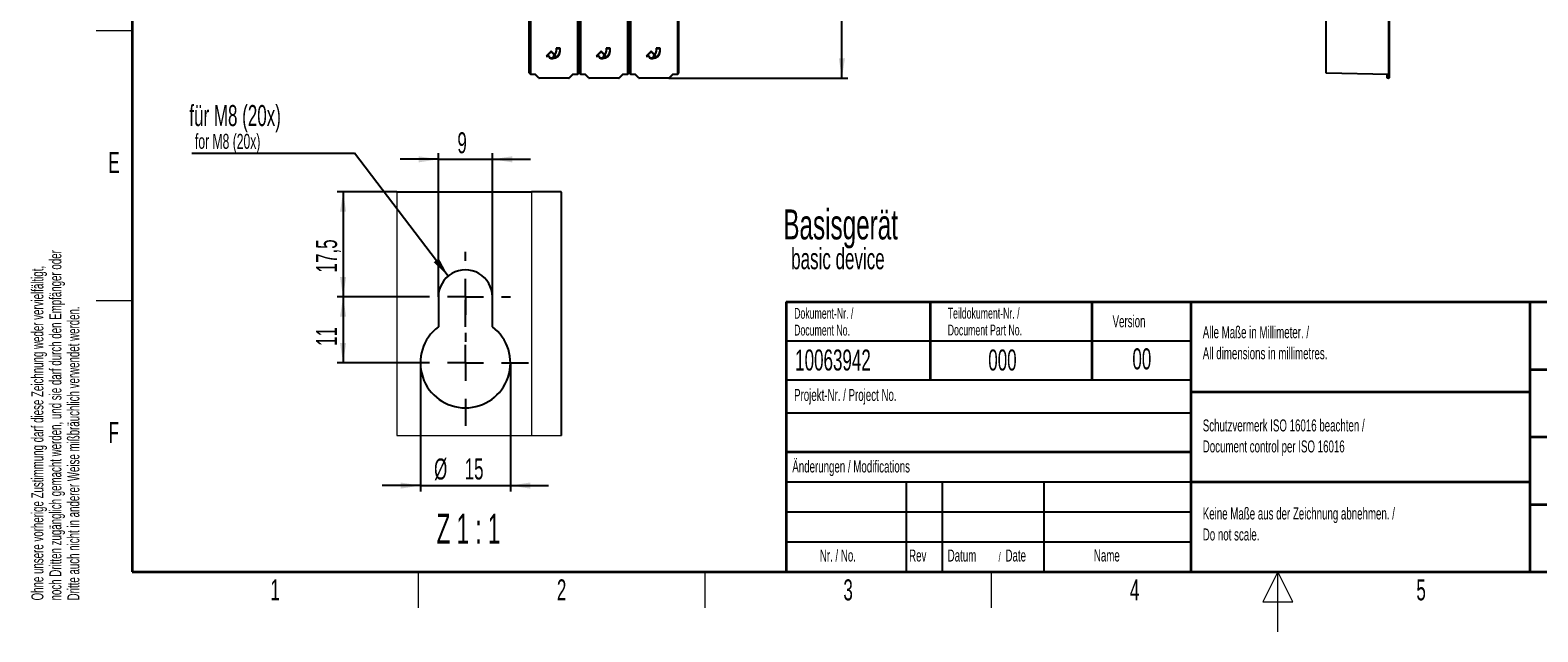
# Model space of a CAD drawing. Header units: millimetres. Extents: x 5 to 418, y 2 to 292.
# Tile 1 of 74: x 9 to 260, y 2 to 102. Entities that reach past the tile are written whole.
import ezdxf

# ---------------------------------------------------------------- set-up
doc = ezdxf.new("R2010")
doc.units = ezdxf.units.MM
doc.layers.add('SLD-0', color=7, linetype='Continuous')
doc.styles.add('SLDTEXTSTYLE0', font='TXT', dxfattribs={"width": 0.605})
doc.styles.add('SLDTEXTSTYLE2', font='TXT', dxfattribs={"width": 0.56})
doc.dimstyles.new('SLDDIMSTYLE2', dxfattribs={"dimtxt": 3.5, "dimasz": 3.302, "dimexe": 0, "dimexo": 0.0625, "dimgap": 0.875, "dimtad": 1, "dimdec": 1, "dimlfac": 6, "dimrnd": 1e-09, "dimzin": 12, "dimdsep": 46, "dimtxsty": 'SLDTEXTSTYLE0', "dimsah": 1, "dimcen": 0.09, "dimadec": 0, "dimazin": 3, "dimtfac": 1, "dimtofl": 0, "dimtmove": 0, "dimatfit": 3, "dimfxl": 1, "dimfrac": 2, "dimtolj": 1, "dimtzin": 12, "dimarcsym": 0})
doc.dimstyles.new('SLDDIMSTYLE3', dxfattribs={"dimtxt": 0.18, "dimasz": 3.302, "dimexe": 0, "dimexo": 0.0625, "dimgap": 0, "dimtad": 0, "dimtih": 1, "dimtoh": 1, "dimdec": 0, "dimrnd": 1e-09, "dimzin": 0, "dimdsep": 46, "dimtxsty": 'Standard', "dimsah": 1, "dimcen": 0.09, "dimadec": 0, "dimazin": 0, "dimtfac": 3.302, "dimtdec": 0, "dimtofl": 0, "dimtmove": 0, "dimatfit": 3, "dimfxl": 1, "dimfrac": 2, "dimtolj": 1, "dimtzin": 0, "dimarcsym": 0})
doc.dimstyles.new('SLDDIMSTYLE4', dxfattribs={"dimtxt": 3.5, "dimasz": 3.302, "dimexe": 0, "dimexo": 0.0625, "dimgap": 0.875, "dimtad": 1, "dimrnd": 1e-09, "dimzin": 12, "dimdsep": 46, "dimtxsty": 'SLDTEXTSTYLE0', "dimsah": 1, "dimcen": 0.09, "dimadec": 0, "dimazin": 3, "dimtfac": 1, "dimtmove": 0, "dimatfit": 0, "dimfxl": 1, "dimfrac": 2, "dimtolj": 1, "dimtzin": 12, "dimarcsym": 0})
doc.dimstyles.new('SLDDIMSTYLE5', dxfattribs={"dimtxt": 3.5, "dimasz": 3.302, "dimexe": 0, "dimexo": 0.0625, "dimgap": 0.875, "dimtad": 1, "dimrnd": 1e-09, "dimzin": 12, "dimdsep": 46, "dimtxsty": 'SLDTEXTSTYLE0', "dimsah": 1, "dimcen": 0.09, "dimadec": 0, "dimazin": 3, "dimtfac": 1, "dimtofl": 0, "dimtmove": 0, "dimatfit": 3, "dimfxl": 1, "dimfrac": 2, "dimtolj": 1, "dimtzin": 12, "dimarcsym": 0})

# ---------------------------------------------------------------- blocks, each defined once
blk = doc.blocks.new('_D_8')
at = {"layer": 'SLD-0', "color": 7}
for p, q in [((128.84, 248.16), (145.32, 248.16)), ((144.32, 94.27), (144.32, 248.16)), ((115.48, 94.27), (145.32, 94.27))]:
    blk.add_line(p, q, dxfattribs=at)
for centre, start, end in [((141.63, 171.86), 63.4349, 116.5651), ((141.63, 170.57), 243.4349, 296.5651)]:
    blk.add_arc(centre, 6.01, start, end, dxfattribs=at)
for points in [[(144.32, 248.16), (143.81, 244.86), (144.82, 244.86)], [(144.32, 94.27), (144.82, 97.57), (143.81, 97.57)]]:
    blk.add_solid(points, dxfattribs=at)
at = {"layer": 'SLD-0', "color": 7, "insert": (139.8, 165.2), "char_height": 3.5, "attachment_point": 1, "rotation": 90, "style": 'SLDTEXTSTYLE0'}
blk.add_mtext('923,3', dxfattribs=at)
blk = doc.blocks.new('_D_10')
at = {"layer": 'SLD-0', "color": 7}
for p, q in [((77.06, 80.76), (70.71, 80.76)), ((77.06, 57.83), (77.06, 81.76)), ((77.06, 80.76), (86.06, 80.76)), ((86.06, 57.83), (86.06, 81.76)), ((86.06, 80.76), (92.41, 80.76))]:
    blk.add_line(p, q, dxfattribs=at)
for points in [[(77.06, 80.76), (73.76, 81.27), (73.76, 80.25)], [(86.06, 80.76), (89.36, 80.25), (89.36, 81.27)]]:
    blk.add_solid(points, dxfattribs=at)
at = {"layer": 'SLD-0', "color": 7, "insert": (80.23, 85.27), "char_height": 3.5, "attachment_point": 1, "style": 'SLDTEXTSTYLE0'}
blk.add_mtext('9', dxfattribs=at)
blk = doc.blocks.new('_D_11')
at = {"layer": 'SLD-0', "color": 7}
for p, q in [((70.12, 75.33), (60.18, 75.33)), ((61.18, 75.33), (61.18, 57.83)), ((74.06, 57.83), (60.18, 57.83))]:
    blk.add_line(p, q, dxfattribs=at)
for points in [[(61.18, 75.33), (60.67, 72.03), (61.69, 72.03)], [(61.18, 57.83), (61.69, 61.13), (60.67, 61.13)]]:
    blk.add_solid(points, dxfattribs=at)
at = {"layer": 'SLD-0', "color": 7, "insert": (56.67, 61.9), "char_height": 3.5, "attachment_point": 1, "rotation": 90, "style": 'SLDTEXTSTYLE0'}
blk.add_mtext('17,5', dxfattribs=at)
blk = doc.blocks.new('_D_12')
at = {"layer": 'SLD-0', "color": 7}
for p, q in [((74.06, 46.83), (74.06, 25.38)), ((89.06, 46.83), (89.06, 25.38)), ((74.06, 26.38), (67.71, 26.38)), ((74.06, 26.38), (89.06, 26.38)), ((89.06, 26.38), (95.41, 26.38))]:
    blk.add_line(p, q, dxfattribs=at)
for points in [[(74.06, 26.38), (70.76, 26.89), (70.76, 25.87)], [(89.06, 26.38), (92.36, 25.87), (92.36, 26.89)]]:
    blk.add_solid(points, dxfattribs=at)
at = {"layer": 'SLD-0', "color": 7, "char_height": 3.5, "attachment_point": 1, "style": 'SLDTEXTSTYLE0'}
for s, insert in [('%%c', (76.34, 30.89)), ('15', (81.44, 30.9))]:
    blk.add_mtext(s, dxfattribs=dict(at, insert=insert))
blk = doc.blocks.new('_D_13')
at = {"layer": 'SLD-0', "color": 7}
for p, q in [((74.06, 57.83), (60.18, 57.83)), ((61.18, 57.83), (61.18, 46.83)), ((71.06, 46.83), (60.18, 46.83))]:
    blk.add_line(p, q, dxfattribs=at)
for points in [[(61.18, 57.83), (60.67, 54.53), (61.69, 54.53)], [(61.18, 46.83), (61.69, 50.13), (60.67, 50.13)]]:
    blk.add_solid(points, dxfattribs=at)
at = {"layer": 'SLD-0', "color": 7, "insert": (56.67, 49.66), "char_height": 3.5, "attachment_point": 1, "rotation": 90, "style": 'SLDTEXTSTYLE0'}
blk.add_mtext('11', dxfattribs=at)
blk = doc.blocks.new('SW_NOTE_0_1')
at = {"layer": 'SLD-0', "color": 0}
blk.add_line((-27.09, 0), (0, 0), dxfattribs=at)
at = {"layer": 'SLD-0', "color": 0, "attachment_point": 1, "style": 'SLDTEXTSTYLE0'}
for s, insert, char_height in [('für M8 (20x)', (-27.52, 8.01), 3.5), ('for M8 (20x)', (-26.58, 3.21), 2.5)]:
    blk.add_mtext(s, dxfattribs=dict(at, insert=insert, char_height=char_height))
blk = doc.blocks.new('SW_CENTERMARKSYMBOL_0')
at = {"layer": 'SLD-0', "color": 0}
for p, q in [((0, 6), (0, 7.5)), ((0, 0), (0, 3)), ((-6, 0), (-7.5, 0)), ((0, 0), (-3, 0)), ((0, 0), (0, -3)), ((0, 0), (3, 0)), ((6, 0), (7.5, 0)), ((0, -6), (0, -7.5))]:
    blk.add_line(p, q, dxfattribs=at)
blk = doc.blocks.new('SW_CENTERMARKSYMBOL_1')
at = {"layer": 'SLD-0', "color": 0}
for p, q in [((0, 6), (0, 10.5)), ((0, 0), (0, 3)), ((-6, 0), (-10.5, 0)), ((0, 0), (-3, 0)), ((0, 0), (0, -3)), ((0, 0), (3, 0)), ((6, 0), (10.5, 0)), ((0, -6), (0, -10.5))]:
    blk.add_line(p, q, dxfattribs=at)

msp = doc.modelspace()

# ---------------------------------------------------------------- linework, layer by layer
at = {"color": 7, "linetype": 'Continuous', "lineweight": 18}
for p, q in [((235.436, 95.0059), (235.436, 113.228)), ((92.3717, 95.0059), (92.3717, 104.3559)), ((92.455, 104.3559), (92.455, 95.0059)), ((100.2247, 95.0059), (100.2247, 104.3559)), ((100.308, 104.3559), (100.308, 95.0059)), ((100.705, 95.0059), (100.705, 104.3559)), ((100.7883, 104.3559), (100.7883, 95.0059)), ((108.558, 95.0059), (108.558, 104.3559)), ((108.6413, 104.3559), (108.6413, 95.0059)), ((109.0383, 95.0059), (109.0383, 104.3559)), ((109.1217, 104.3559), (109.1217, 95.0059)), ((116.8913, 95.0059), (116.8913, 104.3559)), ((116.9746, 104.3559), (116.9746, 95.0059)), ((92.1898, 95.1878), (92.3717, 95.0059)), ((92.3717, 95.0059), (92.455, 95.0059)), ((92.455, 95.0059), (93.2167, 95.0059)), ((92.455, 94.9226), (92.455, 95.0059)), ((93.2167, 95.0059), (93.8667, 94.3559)), ((93.8078, 94.2969), (93.8667, 94.3559)), ((93.8667, 94.3559), (98.8129, 94.3559)), ((93.8667, 94.2725), (93.8667, 94.3559)), ((98.8129, 94.3559), (99.463, 95.0059)), ((98.8718, 94.2969), (98.8129, 94.3559)), ((98.8129, 94.2725), (98.8129, 94.3559)), ((99.463, 95.0059), (100.2247, 95.0059)), ((100.2247, 95.0059), (100.308, 95.0059)), ((100.2247, 95.0059), (100.2247, 94.9226)), ((100.308, 95.0059), (100.4898, 95.1878)), ((100.5232, 95.1878), (100.705, 95.0059)), ((100.705, 95.0059), (100.7883, 95.0059)), ((100.7883, 95.0059), (101.55, 95.0059)), ((100.7883, 94.9226), (100.7883, 95.0059)), ((101.55, 95.0059), (102.2001, 94.3559)), ((102.1411, 94.2969), (102.2001, 94.3559)), ((102.2001, 94.3559), (107.1463, 94.3559)), ((102.2001, 94.2725), (102.2001, 94.3559)), ((107.1463, 94.3559), (107.7963, 95.0059)), ((107.2052, 94.2969), (107.1463, 94.3559)), ((107.1463, 94.2725), (107.1463, 94.3559)), ((107.7963, 95.0059), (108.558, 95.0059)), ((108.558, 95.0059), (108.6413, 95.0059)), ((108.558, 95.0059), (108.558, 94.9226)), ((108.6413, 95.0059), (108.8232, 95.1878)), ((108.8565, 95.1878), (109.0383, 95.0059)), ((109.0383, 95.0059), (109.1217, 95.0059)), ((109.1217, 95.0059), (109.8833, 95.0059)), ((109.1217, 94.9226), (109.1217, 95.0059)), ((109.8833, 95.0059), (110.5334, 94.3559)), ((110.4745, 94.2969), (110.5334, 94.3559)), ((110.5334, 94.3559), (115.4796, 94.3559)), ((110.5334, 94.2725), (110.5334, 94.3559)), ((115.4796, 94.3559), (116.1296, 95.0059)), ((115.5385, 94.2969), (115.4796, 94.3559)), ((115.4796, 94.2725), (115.4796, 94.3559)), ((116.1296, 95.0059), (116.8913, 95.0059)), ((116.8913, 95.0059), (116.9746, 95.0059)), ((116.8913, 95.0059), (116.8913, 94.9226)), ((116.9746, 95.0059), (117.1565, 95.1878)), ((225.0178, 95.1878), (235.436, 95.0059)), ((235.1845, 94.3013), (235.433, 94.2969)), ((235.433, 94.2969), (235.433, 94.9226)), ((235.436, 95.0059), (235.5178, 95.0059)), ((92.5626, 75.3288), (92.5626, 34.7434))]:
    msp.add_line(p, q, dxfattribs=at)
at = {"color": 7, "linetype": 'Continuous', "lineweight": 25}
for p, q in [((235.5178, 113.228), (235.5178, 95.0059)), ((225.0178, 95.1878), (225.0178, 108.7264)), ((92.1898, 95.1878), (92.1898, 104.3559)), ((100.4898, 95.1878), (100.4898, 104.3559)), ((100.5232, 95.1878), (100.5232, 104.3559)), ((108.8232, 95.1878), (108.8232, 104.3559)), ((108.8565, 95.1878), (108.8565, 104.3559)), ((117.1565, 95.1878), (117.1565, 104.3559)), ((95.8398, 98.7711), (95.0065, 97.9377)), ((95.1272, 97.9877), (95.8398, 98.7003)), ((96.6732, 97.9377), (95.8398, 98.7711)), ((95.8398, 98.7003), (96.5524, 97.9877)), ((96.5169, 98.3939), (96.5523, 98.3586)), ((97.3398, 99.2711), (96.6732, 99.2711)), ((96.6732, 99.2711), (96.6732, 98.7711)), ((96.7232, 98.7711), (96.7232, 99.2211)), ((96.7232, 99.2211), (97.2898, 99.2211)), ((97.2898, 99.2211), (97.2898, 98.7711)), ((97.3398, 98.7711), (97.3398, 99.2711)), ((104.1732, 98.7711), (103.3398, 97.9377)), ((103.4605, 97.9877), (104.1732, 98.7003)), ((105.0065, 97.9377), (104.1732, 98.7711)), ((104.1732, 98.7003), (104.8858, 97.9877)), ((104.8503, 98.3939), (104.8856, 98.3586)), ((105.6732, 99.2711), (105.0065, 99.2711)), ((105.0065, 99.2711), (105.0065, 98.7711)), ((105.0565, 98.7711), (105.0565, 99.2211)), ((105.0565, 99.2211), (105.6232, 99.2211)), ((105.6232, 99.2211), (105.6232, 98.7711)), ((105.6732, 98.7711), (105.6732, 99.2711)), ((112.5065, 98.7711), (111.6732, 97.9377)), ((111.7939, 97.9877), (112.5065, 98.7003)), ((113.3398, 97.9377), (112.5065, 98.7711)), ((112.5065, 98.7003), (113.2191, 97.9877)), ((113.1836, 98.3939), (113.219, 98.3586)), ((114.0065, 99.2711), (113.3398, 99.2711)), ((113.3398, 99.2711), (113.3398, 98.7711)), ((113.3898, 98.7711), (113.3898, 99.2211)), ((113.3898, 99.2211), (113.9565, 99.2211)), ((113.9565, 99.2211), (113.9565, 98.7711)), ((114.0065, 98.7711), (114.0065, 99.2711)), ((95.0065, 97.9377), (95.4595, 97.9377)), ((95.5065, 97.9877), (95.1272, 97.9877)), ((96.1398, 97.6211), (95.8732, 97.6211)), ((95.8732, 97.5711), (96.1398, 97.5711)), ((96.5524, 97.9877), (96.1732, 97.9877)), ((96.2229, 97.9377), (96.6732, 97.9377)), ((96.2996, 97.705), (96.3444, 97.7273)), ((103.3398, 97.9377), (103.7928, 97.9377)), ((103.8398, 97.9877), (103.4605, 97.9877)), ((104.4732, 97.6211), (104.2065, 97.6211)), ((104.2065, 97.5711), (104.4732, 97.5711)), ((104.8858, 97.9877), (104.5065, 97.9877)), ((104.5562, 97.9377), (105.0065, 97.9377)), ((104.633, 97.705), (104.6777, 97.7273)), ((111.6732, 97.9377), (112.1262, 97.9377)), ((112.1732, 97.9877), (111.7939, 97.9877)), ((112.8065, 97.6211), (112.5398, 97.6211)), ((112.5398, 97.5711), (112.8065, 97.5711)), ((113.2191, 97.9877), (112.8398, 97.9877)), ((112.8896, 97.9377), (113.3398, 97.9377)), ((112.9663, 97.705), (113.011, 97.7273)), ((92.2142, 95.1288), (92.3961, 94.947)), ((93.1822, 94.9226), (92.455, 94.9226)), ((93.1822, 94.9226), (93.2167, 95.0059)), ((93.8078, 94.2969), (93.1822, 94.9226)), ((98.8129, 94.2725), (93.8667, 94.2725)), ((99.4975, 94.9226), (98.8718, 94.2969)), ((99.463, 95.0059), (99.4975, 94.9226)), ((100.2247, 94.9226), (99.4975, 94.9226)), ((100.2836, 94.947), (100.4654, 95.1288)), ((100.5476, 95.1288), (100.7294, 94.947)), ((101.5155, 94.9226), (100.7883, 94.9226)), ((101.5155, 94.9226), (101.55, 95.0059)), ((102.1411, 94.2969), (101.5155, 94.9226)), ((107.1463, 94.2725), (102.2001, 94.2725)), ((107.8308, 94.9226), (107.2052, 94.2969)), ((107.7963, 95.0059), (107.8308, 94.9226)), ((108.558, 94.9226), (107.8308, 94.9226)), ((108.6169, 94.947), (108.7987, 95.1288)), ((108.8809, 95.1288), (109.0627, 94.947)), ((109.8488, 94.9226), (109.1217, 94.9226)), ((109.8488, 94.9226), (109.8833, 95.0059)), ((110.4745, 94.2969), (109.8488, 94.9226)), ((115.4796, 94.2725), (110.5334, 94.2725)), ((116.1642, 94.9226), (115.5385, 94.2969)), ((116.1296, 95.0059), (116.1642, 94.9226)), ((116.8913, 94.9226), (116.1642, 94.9226)), ((116.9502, 94.947), (117.1321, 95.1288)), ((225.0178, 95.1044), (225.0178, 95.1878)), ((235.433, 94.9226), (225.0178, 95.1044)), ((235.1845, 94.3013), (235.1845, 94.9269)), ((235.1845, 94.2769), (235.1845, 94.3013)), ((235.433, 94.2725), (235.1845, 94.2769)), ((235.5178, 95.0059), (235.5178, 94.3559)), ((70.1221, 75.3288), (92.5626, 75.3288)), ((97.5376, 75.3288), (92.5626, 75.3288)), ((97.5626, 75.3037), (97.5376, 75.3288)), ((97.5626, 34.7434), (97.5626, 75.3037)), ((77.0627, 57.8288), (77.0627, 52.8288)), ((86.0626, 52.8288), (86.0626, 57.8288))]:
    msp.add_line(p, q, dxfattribs=at)
at = {"color": 7, "linetype": 'Continuous', "lineweight": 18, "flags": 128}
msp.add_lwpolyline([(70.1221, 75.3288), (70.1221, 34.7434), (92.5626, 34.7434), (97.5626, 34.7434)], dxfattribs=at)
at = {"color": 7, "linetype": 'Continuous', "lineweight": 25}
for centre, radius, start, end in [((96.1398, 98.7711), 1.2, 270, 0), ((96.1398, 98.7711), 1.15, 270, 0), ((96.1398, 98.7711), 0.5333, 315, 0), ((96.1398, 98.7711), 0.5833, 315, 0), ((104.4732, 98.7711), 1.2, 270, 0), ((104.4732, 98.7711), 1.15, 270, 0), ((104.4732, 98.7711), 0.5333, 315, 0), ((104.4732, 98.7711), 0.5833, 315, 0), ((112.8065, 98.7711), 1.2, 270, 0), ((112.8065, 98.7711), 1.15, 270, 0), ((112.8065, 98.7711), 0.5333, 315, 0), ((112.8065, 98.7711), 0.5833, 315, 0), ((95.8732, 97.9877), 0.4167, 186.892103, 270), ((95.8732, 97.9877), 0.3667, 180, 270), ((96.5524, 97.9877), 0.3793, 180, 228.198912), ((96.5524, 97.9877), 0.3333, 188.626927, 231.373561), ((104.2065, 97.9877), 0.4167, 186.892103, 270), ((104.2065, 97.9877), 0.3667, 180, 270), ((104.8858, 97.9877), 0.3793, 180, 228.198912), ((104.8858, 97.9877), 0.3333, 188.626927, 231.373561), ((112.5398, 97.9877), 0.4167, 186.892103, 270), ((112.5398, 97.9877), 0.3667, 180, 270), ((113.2191, 97.9877), 0.3793, 180, 228.198912), ((113.2191, 97.9877), 0.3333, 188.626927, 231.373561), ((92.455, 95.0059), 0.0833, 225, 270), ((93.8667, 94.3559), 0.0833, 225, 270), ((98.8129, 94.3559), 0.0833, 270, 315), ((100.2247, 95.0059), 0.0833, 270, 315), ((100.7883, 95.0059), 0.0833, 225, 270), ((102.2001, 94.3559), 0.0833, 225, 270), ((107.1463, 94.3559), 0.0833, 270, 315), ((108.558, 95.0059), 0.0833, 270, 315), ((109.1217, 95.0059), 0.0833, 225, 270), ((110.5334, 94.3559), 0.0833, 225, 270), ((115.4796, 94.3559), 0.0833, 270, 315), ((116.8913, 95.0059), 0.0833, 270, 315), ((235.4345, 95.0059), 0.0833, 269, 0), ((235.4345, 94.3559), 0.0833, 269, 0), ((81.5626, 57.8288), 4.5, 359.999942, 180.000058), ((81.5626, 46.8288), 7.5, 126.869846, 53.130154)]:
    msp.add_arc(centre, radius, start, end, dxfattribs=at)
at = {"color": 7, "linetype": 'Continuous', "lineweight": 18}
for centre, radius, start, end in [((92.455, 95.0059), 0.0833, 179.980441, 224.99849), ((100.2247, 95.0059), 0.0833, 315.00151, 0.019559), ((100.7883, 95.0059), 0.0833, 179.980441, 224.99849), ((108.558, 95.0059), 0.0833, 315.00151, 0.019559), ((109.1216, 95.0059), 0.0833, 179.980441, 224.99849), ((116.8913, 95.0059), 0.0833, 315.00151, 0.019559), ((235.9312, 94.2847), 0.4983, 178.596895, 181.403105), ((234.2403, 95.0059), 1.1957, 356.002642, 359.998576), ((235.4445, 94.3709), 0.0749, 261.205432, 348.38327)]:
    msp.add_arc(centre, radius, start, end, dxfattribs=at)
at = {"color": 7, "linetype": 'Continuous', "lineweight": 25}
for centre, major_axis, start_param, end_param in [((92.2732, 95.1877), (0.0589, -0.0589), 3.92683852, 4.71238898), ((100.4065, 95.1877), (-0.0589, -0.0589), 1.57079633, 2.35634678), ((100.6065, 95.1877), (0.0589, -0.0589), 3.92683852, 4.71238898), ((108.7398, 95.1877), (-0.0589, -0.0589), 1.57079633, 2.35634678), ((108.9398, 95.1877), (0.0589, -0.0589), 3.92683852, 4.71238898), ((117.0731, 95.1877), (-0.0589, -0.0589), 1.57079633, 2.35634678)]:
    msp.add_ellipse(centre, major_axis=major_axis, ratio=0.99969546, start_param=start_param, end_param=end_param, dxfattribs=at)
at = {"layer": 'SLD-0', "color": 7, "lineweight": 35}
for p, q in [((26, 282.5), (26, 12)), ((135, 57), (408, 57)), ((135, 57), (135, 12)), ((159, 57), (159, 44)), ((186, 57), (186, 44)), ((202.5, 57), (202.5, 12)), ((259, 57), (259, 12)), ((259, 45.75), (288, 45.75)), ((202.5, 42), (259, 42)), ((259, 34.5), (288, 34.5)), ((135, 32), (202.5, 32)), ((202.5, 27), (259, 27)), ((259, 23.25), (288, 23.25)), ((26, 12), (408, 12)), ((135, 12), (408, 12))]:
    msp.add_line(p, q, dxfattribs=at)
at = {"layer": 'SLD-0', "color": 7, "lineweight": 18}
for p, q in [((20, 102.25), (26, 102.25)), ((20, 57.25), (26, 57.25)), ((73.75, 6), (73.75, 12)), ((121.5, 6), (121.5, 12)), ((169.25, 6), (169.25, 12))]:
    msp.add_line(p, q, dxfattribs=at)
at = {"layer": 'SLD-0', "color": 7}
for p, q in [((135, 50.5), (202.5, 50.5)), ((135, 38.5), (202.5, 38.5)), ((135, 27), (202.5, 27)), ((155, 27), (155, 12)), ((161, 27), (161, 12)), ((178, 27), (178, 12)), ((135, 22), (202.5, 22)), ((135, 17), (202.5, 17))]:
    msp.add_line(p, q, dxfattribs=at)
at = {"layer": 'SLD-0', "color": 7, "lineweight": 25}
msp.add_line((135, 44), (202.5, 44), dxfattribs=at)
at = {"layer": 'SLD-0', "color": 7, "linetype": 'Continuous', "lineweight": 18}
for p, q in [((217, 12), (214.5, 7)), ((217, 2), (217, 12)), ((219.5, 7), (217, 12)), ((214.5, 7), (219.5, 7))]:
    msp.add_line(p, q, dxfattribs=at)

# ---------------------------------------------------------------- block references
at = {"layer": 'SLD-0'}
msp.add_blockref('SW_NOTE_0_1', (63.0696, 81.795), dxfattribs=at)
at = {"layer": 'SLD-0', "color": 7}
for name, p in [('SW_CENTERMARKSYMBOL_0', (81.5627, 57.8288)), ('SW_CENTERMARKSYMBOL_1', (81.5627, 46.8287))]:
    msp.add_blockref(name, p, dxfattribs=at)

# ---------------------------------------------------------------- texts
at = {"layer": 'SLD-0', "color": 7, "char_height": 2, "attachment_point": 1, "rotation": 90, "style": 'SLDTEXTSTYLE0'}
for s, insert in [('noch Dritten zugänglich gemacht werden, und sie darf durch den Empfänger oder', (12.2299, 7.2381)), ('Ohne unsere vorherige Zustimmung darf diese Zeichnung weder vervielfältigt,', (9.2299, 7.2381)), ('Dritte auch nicht in anderer Weise mißbräuchlich verwendet werden.', (15.2299, 7.2381))]:
    msp.add_mtext(s, dxfattribs=dict(at, insert=insert))
at = {"layer": 'SLD-0', "color": 7, "style": 'SLDTEXTSTYLE0'}
for s, insert, char_height, attachment_point in [('E', (22.9816, 82.0011), 3.5, 2), ('Dokument-Nr. /', (136.354, 55.9891), 1.8, 1), ('Teildokument-Nr. /', (161.9554, 56.0073), 1.8, 1), ('Document No.', (136.354, 53.1891), 1.8, 1), ('Document Part No.', (161.9554, 53.2073), 1.8, 1), ('Version', (189.4285, 54.7601), 2, 1), ('Alle Maße in Millimeter. /', (204.464, 52.9388), 2, 1), ('10063942', (136.5297, 49.0581), 3.5, 1), ('000', (168.711, 49.0581), 3.5, 1), ('00', (194.3073, 49.2527), 3.5, 2), ('All dimensions in millimetres.', (204.464, 49.4388), 2, 1), ('Projekt-Nr. / Project No.', (136.3454, 42.4834), 2, 1), ('F', (22.9536, 37.0011), 3.5, 2), ('Schutzvermerk ISO 16016 beachten /', (204.464, 37.4058), 2, 1), ('Document control per ISO 16016', (204.464, 33.9058), 2, 1), ('Änderungen / Modifications', (136.0531, 30.5619), 2, 1), ('Keine Maße aus der Zeichnung abnehmen. /', (204.464, 22.729), 2, 1), ('Do not scale.', (204.464, 19.229), 2, 1), ('Nr. / No.', (140.6365, 15.7244), 2, 1), ('Rev', (155.5183, 15.7244), 2, 1), ('Datum', (161.9462, 15.7244), 2, 1), ('/', (170.4292, 15.2243), 1.5, 1), ('Date', (171.5854, 15.7244), 2, 1), ('Name', (186.3108, 15.729), 2, 1), ('1', (49.8527, 10.743), 3.5, 2), ('2', (97.6027, 10.743), 3.5, 2), ('3', (145.3527, 10.743), 3.5, 2), ('4', (193.1027, 10.743), 3.5, 2), ('5', (240.8527, 10.743), 3.5, 2)]:
    msp.add_mtext(s, dxfattribs=dict(at, insert=insert, char_height=char_height, attachment_point=attachment_point))
at = {"layer": 'SLD-0'}
for s, insert, char_height, attachment_point, style in [('Basisgerät', (134.5509, 72.4072), 5, 1, 'SLDTEXTSTYLE0'), ('basic device', (135.8634, 65.9387), 3.5, 1, 'SLDTEXTSTYLE0'), ('Z 1 : 1', (82.0762, 21.673), 5, 2, 'SLDTEXTSTYLE2')]:
    msp.add_mtext(s, dxfattribs=dict(at, insert=insert, char_height=char_height, attachment_point=attachment_point, style=style))

# ---------------------------------------------------------------- dimensions: what is measured, and where the dimension line sits
at = {"layer": 'SLD-0', "color": 7}
dim = msp.add_linear_dim(base=(144.3165, 248.1598), p1=(115.4796, 94.2725), p2=(128.8398, 248.1598), angle=90, text='(<>)', dimstyle='SLDDIMSTYLE2', dxfattribs=at)
dim.commit()
dim.dimension.update_dxf_attribs({"geometry": '_D_8', "text_midpoint": (144.3165, 171.2161), "dimtype": 160})
dim = msp.add_linear_dim(base=(86.0626, 80.76), p1=(77.0626, 57.8288), p2=(86.0626, 57.8288), dimstyle='SLDDIMSTYLE4', dxfattribs=at)
dim.commit()
dim.dimension.update_dxf_attribs({"geometry": '_D_10', "text_midpoint": (81.5626, 80.76), "dimtype": 160})
for base, p1, p2, picture, middle in [((61.1785, 57.8288), (70.1221, 75.3288), (74.0626, 57.8288), '_D_11', (61.1785, 66.5788)), ((61.1785, 46.8288), (74.0626, 57.8288), (71.0626, 46.8288), '_D_13', (61.1785, 52.3288))]:
    dim = msp.add_linear_dim(base=base, p1=p1, p2=p2, angle=90, dimstyle='SLDDIMSTYLE5', dxfattribs=at)
    dim.commit()
    dim.dimension.update_dxf_attribs({"geometry": picture, "text_midpoint": middle, "dimtype": 160})
dim = msp.add_linear_dim(base=(89.0626, 26.3772), p1=(74.0626, 46.8288), p2=(89.0626, 46.8288), text='%%c<>', dimstyle='SLDDIMSTYLE4', dxfattribs=at)
dim.commit()
dim.dimension.update_dxf_attribs({"geometry": '_D_12', "text_midpoint": (81.5626, 26.3772), "dimtype": 160})

# ---------------------------------------------------------------- leaders
at = {"layer": 'SLD-0'}
msp.add_leader([(78.7054, 61.3053), (63.0696, 81.795)], dimstyle='SLDDIMSTYLE3', dxfattribs=at)

doc.saveas('drawing.dxf')
